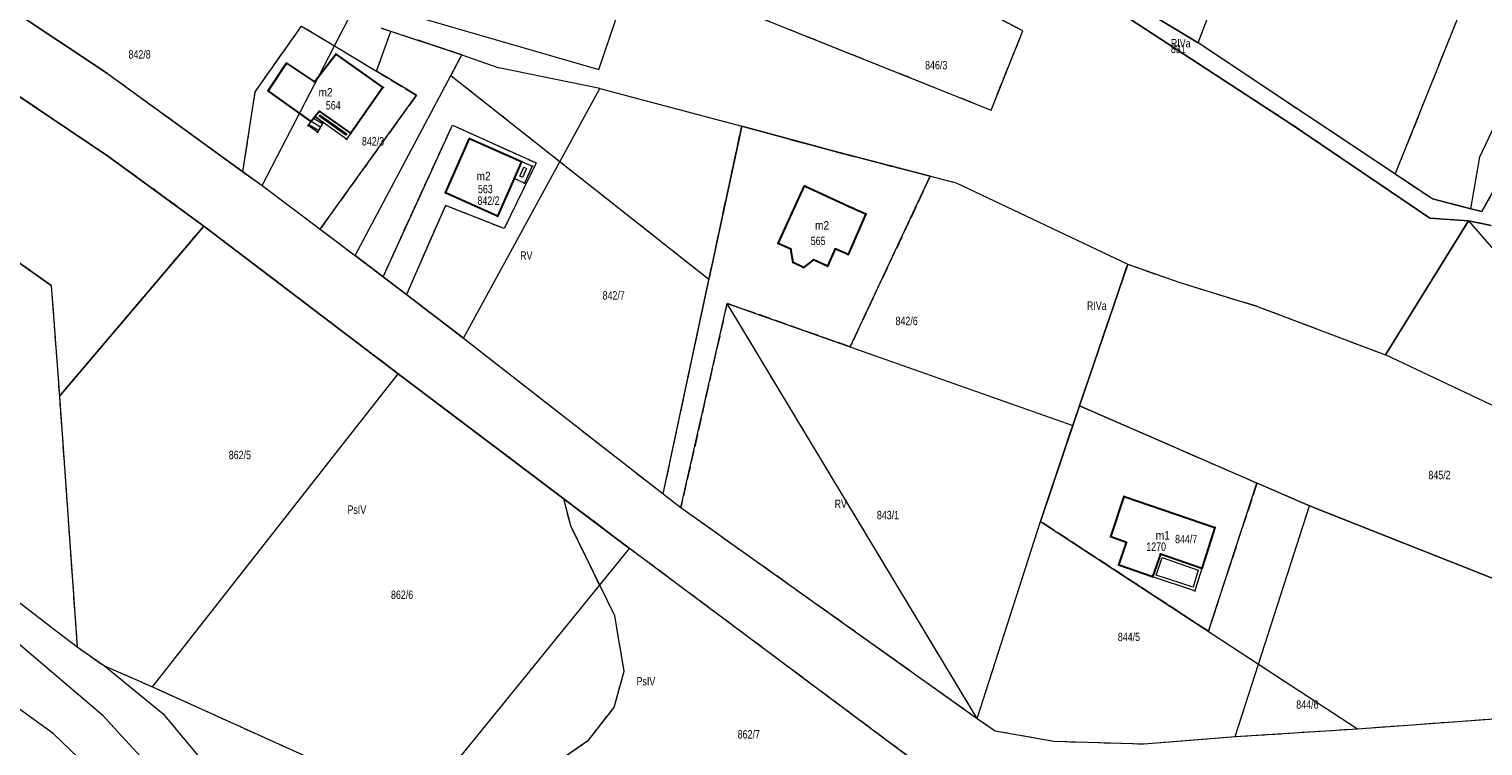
# Model space of a CAD drawing. Header units: metres. Extents: x 7498273 to 7499989, y 5499795 to 5500810.
# Tile 32 of 40: x 7499281 to 7499541, y 5500223 to 5500351. Entities that reach past the tile are written whole.
import ezdxf

# ---------------------------------------------------------------- set-up
doc = ezdxf.new("R2010")
doc.units = ezdxf.units.M
doc.header["$MEASUREMENT"] = 0
doc.linetypes.add('2.25_0.75', pattern=[3, 2.25, -0.75])
doc.layers.get('0').update_dxf_attribs({"color": 2})
for name, color, linetype, lineweight in [('209-oznaczenie konturu klasyfikacyjnego', 7, 'Continuous', 0), ('211-numer działki ewidencyjnej', 7, 'Continuous', 0), ('217-kontur klasyfikacyjny', 7, 'Continuous', 0), ('218-kontur użytku gruntowego', 7, 'Continuous', 0), ('219-działka ewidencyjna', 7, 'Continuous', 0), ('312-budynek ewidencyjny', 7, 'Continuous', 0), ('312-oznaczenie budynku ewidencyjnego', 7, 'Continuous', 0), ('312-oznaczenie budynku ewidencyjnego-Atr117', 7, 'Continuous', 0), ('352-schody', 7, 'Continuous', 0), ('Punkt budynku', 7, 'Continuous', 0), ('taras', 7, 'Continuous', 0), ('wiatrołap', 7, 'Continuous', 0)]:
    doc.layers.add(name, color=color, linetype=linetype, lineweight=lineweight)
doc.styles.get("Standard").update_dxf_attribs({"font": 'Working1250.shx', "width": 0.75})

# ---------------------------------------------------------------- blocks, each defined once
blk = doc.blocks.new('PUNKTBUD')
at = {"color": 0}
blk.add_circle((0, 0), 0.09, dxfattribs=at)

msp = doc.modelspace()

# ---------------------------------------------------------------- linework, layer by layer
at = {"layer": '217-kontur klasyfikacyjny', "color": 3, "linetype": '2.25_0.75', "lineweight": 13, "flags": 128}
for points in [[(7499458.6, 5500350.63), (7499417.66, 5500372.13)], [(7499259.58, 5500366.67), (7499295.09, 5500343.03)], [(7499208.57, 5500359.47), (7499285.04, 5500305.16)], [(7499525.14, 5500325.03), (7499538.87, 5500359.33)], [(7499397.37, 5500358.71), (7499452.93, 5500336.49)], [(7499489.91, 5500348.52), (7499474.21, 5500358.01)], [(7499506.72, 5500333.87), (7499473.66, 5500355.38)], [(7499321.5, 5500339.77), (7499329.78, 5500351.5)], [(7499329.78, 5500351.5), (7499335.63, 5500347.98)], [(7499295.11, 5500328.33), (7499261.58, 5500350.82)], [(7499343.16, 5500343.43), (7499345.71, 5500350.55)], [(7499345.71, 5500350.55), (7499344.06, 5500351.09)], [(7499358.4, 5500346.36), (7499345.71, 5500350.55)], [(7499452.93, 5500336.49), (7499458.6, 5500350.63)], [(7499335.63, 5500347.98), (7499343.16, 5500343.43)], [(7499356.41, 5500342.63), (7499358.4, 5500346.36)], [(7499525.14, 5500325.03), (7499489.91, 5500348.52)], [(7499295.09, 5500343.03), (7499319.28, 5500325.48)], [(7499343.16, 5500343.43), (7499350.27, 5500339.15)], [(7499402.54, 5500306.22), (7499356.41, 5500342.63)], [(7499319.28, 5500325.48), (7499321.5, 5500339.77)], [(7499350.27, 5500339.15), (7499333.07, 5500315.22)], [(7499551.56, 5500338.06), (7499540.6, 5500318.38)], [(7499344.32, 5500306.71), (7499356.71, 5500333.8)], [(7499356.71, 5500333.8), (7499371.68, 5500327.04)], [(7499402.54, 5500306.22), (7499408.39, 5500333.62)], [(7499408.39, 5500333.62), (7499420.71, 5500330.27)], [(7499531.32, 5500317.16), (7499506.72, 5500333.87)], [(7499312.31, 5500315.76), (7499295.11, 5500328.33)], [(7499420.71, 5500330.27), (7499424.4, 5500329.27)], [(7499424.4, 5500329.27), (7499442.08, 5500324.67)], [(7499371.68, 5500327.04), (7499365.95, 5500315.31)], [(7499442.08, 5500324.67), (7499427.76, 5500294.2)], [(7499531.78, 5500320.61), (7499525.14, 5500325.03)], [(7499538.62, 5500318.88), (7499531.78, 5500320.61)], [(7499355.47, 5500319.45), (7499348.49, 5500303.53)], [(7499365.95, 5500315.31), (7499355.47, 5500319.45)], [(7499540.6, 5500318.38), (7499538.62, 5500318.88)], [(7499286.51, 5500285.37), (7499312.31, 5500315.76)], [(7499347, 5500289.39), (7499312.31, 5500315.76)], [(7499333.07, 5500315.22), (7499339.32, 5500310.52)], [(7499538.24, 5500316.71), (7499531.32, 5500317.16)], [(7499533.3, 5500308.74), (7499538.24, 5500316.71)], [(7499542.28, 5500315.9), (7499538.24, 5500316.71)], [(7499339.32, 5500310.52), (7499344.32, 5500306.71)], [(7499468.74, 5500283.69), (7499477.36, 5500308.96)], [(7499477.36, 5500308.96), (7499486.65, 5500305.68)], [(7499523.41, 5500292.76), (7499533.3, 5500308.74)], [(7499285.04, 5500305.16), (7499286.51, 5500285.37)], [(7499394.37, 5500267.95), (7499402.54, 5500306.22)], [(7499486.65, 5500305.68), (7499500.32, 5500301.49)], [(7499348.49, 5500303.53), (7499358.68, 5500295.76)], [(7499405.78, 5500301.97), (7499397.53, 5500265.51)], [(7499450.45, 5500227.85), (7499405.78, 5500301.97)], [(7499427.76, 5500294.2), (7499405.78, 5500301.97)], [(7499500.32, 5500301.49), (7499523.41, 5500292.76)], [(7499358.68, 5500295.76), (7499394.37, 5500267.95)], [(7499376.59, 5500267.07), (7499347, 5500289.39)], [(7499286.51, 5500285.37), (7499289.68, 5500240.61)], [(7499467.53, 5500280.14), (7499468.74, 5500283.69)], [(7499468.74, 5500283.69), (7499500.43, 5500269.87)], [(7499461.77, 5500263.01), (7499467.53, 5500280.14)], [(7499500.43, 5500269.87), (7499491.75, 5500243.41)], [(7499509.82, 5500265.78), (7499500.43, 5500269.87)], [(7499377.84, 5500262.22), (7499376.59, 5500267.07)], [(7499388.36, 5500258.19), (7499376.59, 5500267.07)], [(7499551.8, 5500249.17), (7499509.82, 5500265.78)], [(7499397.53, 5500265.51), (7499450.45, 5500227.85)], [(7499385.71, 5500246.15), (7499377.84, 5500262.22)], [(7499491.75, 5500243.41), (7499461.77, 5500263.01)], [(7499441, 5500218.92), (7499388.36, 5500258.19)], [(7499387.42, 5500236.27), (7499385.71, 5500246.15)], [(7499289.68, 5500240.61), (7499294.55, 5500237.23)], [(7499294.55, 5500237.23), (7499303.11, 5500233.48)], [(7499385.58, 5500229.81), (7499387.42, 5500236.27)], [(7499303.11, 5500233.48), (7499350.77, 5500211.94)], [(7499381.1, 5500224.01), (7499385.58, 5500229.81)], [(7499518.38, 5500226), (7499571.25, 5500229.86)], [(7499450.45, 5500227.85), (7499453.66, 5500225.64)], [(7499453.66, 5500225.64), (7499464.14, 5500223.76)], [(7499480.25, 5500223.29), (7499496.51, 5500224.58)], [(7499496.51, 5500224.58), (7499518.38, 5500226)], [(7499373.19, 5500218.55), (7499381.1, 5500224.01)], [(7499464.14, 5500223.76), (7499480.25, 5500223.29)]]:
    msp.add_lwpolyline(points, dxfattribs=at)
at = {"layer": '218-kontur użytku gruntowego', "color": 3, "linetype": 'Continuous', "lineweight": 13, "flags": 128}
for points in [[(7499458.6, 5500350.63), (7499417.66, 5500372.13)], [(7499259.58, 5500366.67), (7499295.09, 5500343.03)], [(7499208.57, 5500359.47), (7499285.04, 5500305.16)], [(7499525.14, 5500325.03), (7499538.87, 5500359.33)], [(7499397.37, 5500358.71), (7499452.93, 5500336.49)], [(7499489.91, 5500348.52), (7499474.21, 5500358.01)], [(7499506.72, 5500333.87), (7499473.66, 5500355.38)], [(7499321.5, 5500339.77), (7499329.78, 5500351.5)], [(7499329.78, 5500351.5), (7499335.63, 5500347.98)], [(7499295.11, 5500328.33), (7499261.58, 5500350.82)], [(7499343.16, 5500343.43), (7499345.71, 5500350.55)], [(7499345.71, 5500350.55), (7499344.06, 5500351.09)], [(7499358.4, 5500346.36), (7499345.71, 5500350.55)], [(7499452.93, 5500336.49), (7499458.6, 5500350.63)], [(7499335.63, 5500347.98), (7499343.16, 5500343.43)], [(7499356.41, 5500342.63), (7499358.4, 5500346.36)], [(7499525.14, 5500325.03), (7499489.91, 5500348.52)], [(7499295.09, 5500343.03), (7499319.28, 5500325.48)], [(7499350.27, 5500339.15), (7499343.16, 5500343.43)], [(7499402.54, 5500306.22), (7499356.41, 5500342.63)], [(7499319.28, 5500325.48), (7499321.5, 5500339.77)], [(7499333.07, 5500315.22), (7499350.27, 5500339.15)], [(7499551.56, 5500338.06), (7499540.6, 5500318.38)], [(7499344.32, 5500306.71), (7499356.71, 5500333.8)], [(7499356.71, 5500333.8), (7499371.68, 5500327.04)], [(7499408.39, 5500333.62), (7499402.54, 5500306.22)], [(7499420.71, 5500330.27), (7499408.39, 5500333.62)], [(7499531.32, 5500317.16), (7499506.72, 5500333.87)], [(7499312.31, 5500315.76), (7499295.11, 5500328.33)], [(7499424.4, 5500329.27), (7499420.71, 5500330.27)], [(7499442.08, 5500324.67), (7499424.4, 5500329.27)], [(7499319.28, 5500325.48), (7499322.7, 5500323)], [(7499371.68, 5500327.04), (7499365.95, 5500315.31)], [(7499322.7, 5500323), (7499333.07, 5500315.22)], [(7499427.76, 5500294.2), (7499442.08, 5500324.67)], [(7499531.78, 5500320.61), (7499525.14, 5500325.03)], [(7499538.62, 5500318.88), (7499531.78, 5500320.61)], [(7499355.47, 5500319.45), (7499348.49, 5500303.53)], [(7499365.95, 5500315.31), (7499355.47, 5500319.45)], [(7499540.6, 5500318.38), (7499538.62, 5500318.88)], [(7499312.31, 5500315.76), (7499286.51, 5500285.37)], [(7499347, 5500289.39), (7499312.31, 5500315.76)], [(7499333.07, 5500315.22), (7499339.32, 5500310.52)], [(7499538.24, 5500316.71), (7499531.32, 5500317.16)], [(7499533.3, 5500308.74), (7499538.24, 5500316.71)], [(7499542.28, 5500315.9), (7499538.24, 5500316.71)], [(7499339.32, 5500310.52), (7499344.32, 5500306.71)], [(7499468.74, 5500283.69), (7499477.36, 5500308.96)], [(7499477.36, 5500308.96), (7499486.65, 5500305.68)], [(7499523.41, 5500292.76), (7499533.3, 5500308.74)], [(7499285.04, 5500305.16), (7499286.51, 5500285.37)], [(7499344.32, 5500306.71), (7499348.49, 5500303.53)], [(7499394.37, 5500267.95), (7499402.54, 5500306.22)], [(7499486.65, 5500305.68), (7499500.32, 5500301.49)], [(7499348.49, 5500303.53), (7499358.68, 5500295.76)], [(7499397.53, 5500265.51), (7499405.78, 5500301.97)], [(7499405.78, 5500301.97), (7499427.76, 5500294.2)], [(7499450.45, 5500227.85), (7499405.78, 5500301.97)], [(7499500.32, 5500301.49), (7499523.41, 5500292.76)], [(7499358.68, 5500295.76), (7499394.37, 5500267.95)], [(7499376.59, 5500267.07), (7499347, 5500289.39)], [(7499286.51, 5500285.37), (7499289.68, 5500240.61)], [(7499468.74, 5500283.69), (7499467.53, 5500280.14)], [(7499500.43, 5500269.87), (7499468.74, 5500283.69)], [(7499467.53, 5500280.14), (7499461.77, 5500263.01)], [(7499491.75, 5500243.41), (7499500.43, 5500269.87)], [(7499509.82, 5500265.78), (7499500.43, 5500269.87)], [(7499377.84, 5500262.22), (7499376.59, 5500267.07)], [(7499388.36, 5500258.19), (7499376.59, 5500267.07)], [(7499394.37, 5500267.95), (7499397.53, 5500265.51)], [(7499551.8, 5500249.17), (7499509.82, 5500265.78)], [(7499397.53, 5500265.51), (7499450.45, 5500227.85)], [(7499385.71, 5500246.15), (7499377.84, 5500262.22)], [(7499461.77, 5500263.01), (7499491.75, 5500243.41)], [(7499441, 5500218.92), (7499388.36, 5500258.19)], [(7499387.42, 5500236.27), (7499385.71, 5500246.15)], [(7499294.34, 5500228.32), (7499275.8, 5500243.99)], [(7499289.68, 5500240.61), (7499294.55, 5500237.23)], [(7499294.55, 5500237.23), (7499303.11, 5500233.48)], [(7499385.58, 5500229.81), (7499387.42, 5500236.27)], [(7499285.41, 5500225.16), (7499274.61, 5500232.89)], [(7499303.11, 5500233.48), (7499350.77, 5500211.94)], [(7499381.1, 5500224.01), (7499385.58, 5500229.81)], [(7499518.38, 5500226), (7499571.25, 5500229.86)], [(7499324.4, 5500195.55), (7499294.34, 5500228.32)], [(7499450.45, 5500227.85), (7499453.66, 5500225.64)], [(7499301.97, 5500209.24), (7499285.41, 5500225.16)], [(7499453.66, 5500225.64), (7499464.14, 5500223.76)], [(7499480.25, 5500223.29), (7499496.51, 5500224.58)], [(7499496.51, 5500224.58), (7499518.38, 5500226)], [(7499373.19, 5500218.55), (7499381.1, 5500224.01)], [(7499464.14, 5500223.76), (7499480.25, 5500223.29)]]:
    msp.add_lwpolyline(points, dxfattribs=at)
at = {"layer": '219-działka ewidencyjna', "color": 3, "linetype": 'Continuous', "lineweight": 13, "flags": 128}
for points in [[(7499382.89, 5500343.71), (7499400.41, 5500395.43)], [(7499489.91, 5500348.52), (7499500.4, 5500376.17)], [(7499295.09, 5500343.03), (7499259.58, 5500366.67)], [(7499285.04, 5500305.16), (7499208.57, 5500359.47)], [(7499474.21, 5500358.01), (7499489.91, 5500348.52)], [(7499345.42, 5500354.59), (7499382.89, 5500343.71)], [(7499473.66, 5500355.38), (7499506.72, 5500333.87)], [(7499322.7, 5500323), (7499338.12, 5500352.79)], [(7499261.58, 5500350.82), (7499295.11, 5500328.33)], [(7499344.06, 5500351.09), (7499358.4, 5500346.36)], [(7499339.32, 5500310.52), (7499358.4, 5500346.36)], [(7499358.4, 5500346.36), (7499365.03, 5500344.04)], [(7499531.78, 5500320.61), (7499489.91, 5500348.52)], [(7499383.04, 5500340.33), (7499365.03, 5500344.04)], [(7499295.09, 5500343.03), (7499322.7, 5500323)], [(7499358.68, 5500295.76), (7499383.04, 5500340.33)], [(7499383.04, 5500340.33), (7499408.39, 5500333.62)], [(7499540.23, 5500328.12), (7499546.3, 5500340.91)], [(7499540.6, 5500318.38), (7499551.56, 5500338.06)], [(7499394.37, 5500267.95), (7499408.39, 5500333.62)], [(7499408.39, 5500333.62), (7499424.4, 5500329.27)], [(7499506.72, 5500333.87), (7499531.32, 5500317.16)], [(7499295.11, 5500328.33), (7499312.31, 5500315.76)], [(7499424.4, 5500329.27), (7499446.67, 5500323.48)], [(7499538.62, 5500318.88), (7499540.23, 5500328.12)], [(7499322.7, 5500323), (7499339.32, 5500310.52)], [(7499446.67, 5500323.48), (7499477.36, 5500308.96)], [(7499531.78, 5500320.61), (7499538.62, 5500318.88)], [(7499538.62, 5500318.88), (7499540.6, 5500318.38)], [(7499286.51, 5500285.37), (7499312.31, 5500315.76)], [(7499312.31, 5500315.76), (7499347, 5500289.39)], [(7499538.24, 5500316.71), (7499523.41, 5500292.76)], [(7499531.32, 5500317.16), (7499538.24, 5500316.71)], [(7499538.24, 5500316.71), (7499564.26, 5500286.9)], [(7499538.24, 5500316.71), (7499542.28, 5500315.9)], [(7499358.68, 5500295.76), (7499339.32, 5500310.52)], [(7499477.36, 5500308.96), (7499468.74, 5500283.69)], [(7499477.36, 5500308.96), (7499486.65, 5500305.68)], [(7499285.04, 5500305.16), (7499286.51, 5500285.37)], [(7499486.65, 5500305.68), (7499500.32, 5500301.49)], [(7499397.53, 5500265.51), (7499405.78, 5500301.97)], [(7499405.78, 5500301.97), (7499467.53, 5500280.14)], [(7499500.32, 5500301.49), (7499523.41, 5500292.76)], [(7499358.68, 5500295.76), (7499394.37, 5500267.95)], [(7499575.27, 5500268.23), (7499523.41, 5500292.76)], [(7499303.11, 5500233.48), (7499347, 5500289.39)], [(7499347, 5500289.39), (7499388.36, 5500258.19)], [(7499286.51, 5500285.37), (7499289.68, 5500240.61)], [(7499467.53, 5500280.14), (7499468.74, 5500283.69)], [(7499468.74, 5500283.69), (7499509.82, 5500265.78)], [(7499461.77, 5500263.01), (7499467.53, 5500280.14)], [(7499394.37, 5500267.95), (7499397.53, 5500265.51)], [(7499500.71, 5500237.55), (7499509.82, 5500265.78)], [(7499509.82, 5500265.78), (7499551.8, 5500249.17)], [(7499397.53, 5500265.51), (7499450.45, 5500227.85)], [(7499450.45, 5500227.85), (7499461.77, 5500263.01)], [(7499461.77, 5500263.01), (7499500.71, 5500237.55)], [(7499350.77, 5500211.94), (7499388.36, 5500258.19)], [(7499441, 5500218.92), (7499388.36, 5500258.19)], [(7499275.99, 5500251.14), (7499284.91, 5500244.23)], [(7499284.91, 5500244.23), (7499289.68, 5500240.61)], [(7499289.68, 5500240.61), (7499294.55, 5500237.23)], [(7499294.55, 5500237.23), (7499305.06, 5500228.64)], [(7499294.55, 5500237.23), (7499303.11, 5500233.48)], [(7499496.51, 5500224.58), (7499500.71, 5500237.55)], [(7499500.71, 5500237.55), (7499518.38, 5500226)], [(7499303.11, 5500233.48), (7499350.77, 5500211.94)], [(7499518.38, 5500226), (7499571.25, 5500229.86)], [(7499305.06, 5500228.64), (7499322.55, 5500207.66)], [(7499450.45, 5500227.85), (7499453.66, 5500225.64)], [(7499453.66, 5500225.64), (7499464.14, 5500223.76)], [(7499480.25, 5500223.29), (7499496.51, 5500224.58)], [(7499496.51, 5500224.58), (7499518.38, 5500226)], [(7499464.14, 5500223.76), (7499480.25, 5500223.29)]]:
    msp.add_lwpolyline(points, dxfattribs=at)
at = {"layer": '312-budynek ewidencyjny', "color": 7, "linetype": 'Continuous', "lineweight": 30, "flags": 128}
for points in [[(7499332.06, 5500341.55), (7499335.91, 5500346.48)], [(7499335.91, 5500346.48), (7499344.31, 5500340.53)], [(7499323.78, 5500339.93), (7499327.06, 5500344.87)], [(7499327.06, 5500344.87), (7499332.06, 5500341.55)], [(7499331.48, 5500334.46), (7499323.78, 5500339.93)], [(7499344.31, 5500340.53), (7499338.54, 5500332.35)], [(7499332.96, 5500336.29), (7499332.18, 5500335.32)], [(7499338.54, 5500332.35), (7499332.96, 5500336.29)], [(7499332.18, 5500335.32), (7499331.48, 5500334.46)], [(7499355.49, 5500321.69), (7499359.77, 5500331.4)], [(7499359.77, 5500331.4), (7499369.08, 5500327.28)], [(7499369.08, 5500327.28), (7499367.76, 5500324.28)], [(7499367.76, 5500324.28), (7499364.77, 5500317.52)], [(7499414.9, 5500312.66), (7499419.62, 5500322.93)], [(7499419.62, 5500322.93), (7499428.24, 5500318.97)], [(7499364.77, 5500317.52), (7499355.49, 5500321.69)], [(7499430.58, 5500317.95), (7499427.41, 5500310.67)], [(7499428.24, 5500318.97), (7499430.58, 5500317.95)], [(7499417.17, 5500311.62), (7499414.9, 5500312.66)], [(7499417.56, 5500309.24), (7499417.17, 5500311.62)], [(7499425.07, 5500311.69), (7499423.71, 5500308.61)], [(7499427.41, 5500310.67), (7499425.07, 5500311.69)], [(7499419.4, 5500308.36), (7499417.56, 5500309.24)], [(7499421.21, 5500309.76), (7499419.4, 5500308.36)], [(7499423.71, 5500308.61), (7499421.21, 5500309.76)], [(7499474.32, 5500260.29), (7499476.7, 5500267.48)], [(7499476.7, 5500267.48), (7499492.89, 5500261.94)], [(7499492.89, 5500261.94), (7499490.57, 5500254.62)], [(7499477.15, 5500259.28), (7499474.32, 5500260.29)], [(7499475.74, 5500255.22), (7499477.15, 5500259.28)], [(7499483.21, 5500257.2), (7499481.77, 5500253.1)], [(7499490.57, 5500254.62), (7499483.21, 5500257.2)], [(7499481.77, 5500253.1), (7499475.74, 5500255.22)]]:
    msp.add_lwpolyline(points, dxfattribs=at)
at = {"layer": '352-schody', "color": 7, "linetype": 'Continuous', "lineweight": 13, "flags": 128}
msp.add_lwpolyline([(7499330.93, 5500333.72), (7499331.48, 5500334.46), (7499332.18, 5500335.32), (7499333.64, 5500334.28), (7499332.62, 5500332.54), (7499330.93, 5500333.72)], close=True, dxfattribs=at)
msp.add_lwpolyline([(7499330.93, 5500333.72), (7499331.48, 5500334.46), (7499332.18, 5500335.32), (7499333.64, 5500334.28), (7499332.62, 5500332.54), (7499330.93, 5500333.72)], close=True, dxfattribs=at)
for points in [[(7499332.797, 5500332.842), (7499331.042, 5500333.871)], [(7499333.151, 5500333.446), (7499331.462, 5500334.436)], [(7499333.505, 5500334.05), (7499331.908, 5500334.986)]]:
    msp.add_lwpolyline(points, dxfattribs=at)
at = {"layer": 'taras', "lineweight": 13}
for p, q in [((7499332.18, 5500335.32), (7499332.96, 5500336.29)), ((7499332.96, 5500336.29), (7499338.54, 5500332.35)), ((7499333.64, 5500334.28), (7499332.18, 5500335.32)), ((7499332.902, 5500335.42), (7499333.055, 5500335.611)), ((7499333.93, 5500334.687), (7499332.902, 5500335.42)), ((7499333.055, 5500335.611), (7499337.842, 5500332.23)), ((7499337.81, 5500331.32), (7499333.64, 5500334.28)), ((7499337.691, 5500332.017), (7499333.93, 5500334.687)), ((7499337.842, 5500332.23), (7499337.691, 5500332.017)), ((7499338.54, 5500332.35), (7499337.81, 5500331.32)), ((7499481.77, 5500253.1), (7499483.21, 5500257.2)), ((7499482.411, 5500253.417), (7499483.516, 5500256.563)), ((7499483.21, 5500257.2), (7499490.57, 5500254.62)), ((7499483.516, 5500256.563), (7499489.95, 5500254.307)), ((7499489.34, 5500250.63), (7499481.77, 5500253.1)), ((7499489.012, 5500251.263), (7499482.411, 5500253.417)), ((7499489.95, 5500254.307), (7499489.012, 5500251.263)), ((7499490.57, 5500254.62), (7499489.34, 5500250.63))]:
    msp.add_line(p, q, dxfattribs=at)
at = {"layer": 'wiatrołap', "lineweight": 13}
for p, q in [((7499367.76, 5500324.28), (7499369.08, 5500327.28)), ((7499368.747, 5500324.661), (7499369.465, 5500326.292)), ((7499369.08, 5500327.28), (7499370.97, 5500326.45)), ((7499369.971, 5500326.07), (7499369.227, 5500324.447)), ((7499369.465, 5500326.292), (7499369.971, 5500326.07)), ((7499370.97, 5500326.45), (7499369.6, 5500323.46)), ((7499369.6, 5500323.46), (7499367.76, 5500324.28)), ((7499369.227, 5500324.447), (7499368.747, 5500324.661))]:
    msp.add_line(p, q, dxfattribs=at)

# ---------------------------------------------------------------- block references
at = {"layer": 'Punkt budynku', "color": 5, "linetype": 'Continuous', "lineweight": 13}
for p in [(7499335.91, 5500346.48), (7499327.06, 5500344.87), (7499332.06, 5500341.55), (7499323.78, 5500339.93), (7499344.31, 5500340.53), (7499332.96, 5500336.29), (7499330.93, 5500333.72), (7499331.48, 5500334.46), (7499332.18, 5500335.32), (7499333.64, 5500334.28), (7499332.62, 5500332.54), (7499337.81, 5500331.32), (7499338.54, 5500332.35), (7499359.77, 5500331.4), (7499369.08, 5500327.28), (7499370.97, 5500326.45), (7499367.76, 5500324.28), (7499369.6, 5500323.46), (7499419.62, 5500322.93), (7499355.49, 5500321.69), (7499428.24, 5500318.97), (7499430.58, 5500317.95), (7499364.77, 5500317.52), (7499414.9, 5500312.66), (7499417.17, 5500311.62), (7499425.07, 5500311.69), (7499427.41, 5500310.67), (7499417.56, 5500309.24), (7499419.4, 5500308.36), (7499421.21, 5500309.76), (7499423.71, 5500308.61), (7499476.7, 5500267.48), (7499492.89, 5500261.94), (7499474.32, 5500260.29), (7499477.15, 5500259.28), (7499483.21, 5500257.2), (7499475.74, 5500255.22), (7499481.77, 5500253.1), (7499490.57, 5500254.62), (7499489.34, 5500250.63)]:
    msp.add_blockref('PUNKTBUD', p, dxfattribs=at)

# ---------------------------------------------------------------- texts
at = {"layer": '209-oznaczenie konturu klasyfikacyjnego', "color": 3, "linetype": 'Continuous', "lineweight": 13, "char_height": 1.5, "attachment_point": 7, "line_spacing_factor": 0.6}
for s, insert in [('\\H1x;\\W0.79;RIVa', (7499485.05, 5500347.66)), ('\\H1x;\\W0.79;RV', (7499368.81, 5500309.75)), ('\\H1x;\\W0.79;RIVa', (7499470.06, 5500300.78)), ('\\H1x;\\W0.79;PsIV', (7499337.97, 5500264.35)), ('\\H1x;\\W0.79;RV', (7499424.99, 5500265.41)), ('\\H1x;\\W0.79;PsIV', (7499389.6, 5500233.71))]:
    msp.add_mtext(s, dxfattribs=dict(at, insert=insert))
at = {"layer": '211-numer działki ewidencyjnej', "color": 3, "linetype": 'Continuous', "lineweight": 13, "char_height": 1.5, "line_spacing_factor": 0.6}
for s, insert, attachment_point in [('\\H1x;\\W0.79;842/8', (7499298.85, 5500347.18), 1), ('\\H1x;\\W0.79;831', (7499485.05, 5500348.16), 1), ('\\H1x;\\W0.79;846/3', (7499441.15, 5500345.26), 1), ('\\H1x;\\W0.79;842/3', (7499340.55, 5500331.66), 1), ('\\H1x;\\W0.79;842/2', (7499361.18, 5500321.06), 1), ('\\H1x;\\W0.79;842/7', (7499383.54, 5500304.14), 1), ('\\H1x;\\W0.79;842/6', (7499435.87, 5500299.57), 1), ('\\H1x;\\W0.79;862/5', (7499316.76, 5500274.12), 7), ('\\H1x;\\W0.79;845/2', (7499531.06, 5500272.06), 1), ('\\H1x;\\W0.79;843/1', (7499432.53, 5500264.91), 1), ('\\H1x;\\W0.79;844/7', (7499485.8, 5500260.62), 1), ('\\H1x;\\W0.79;862/6', (7499345.74, 5500250.67), 1), ('\\H1x;\\W0.79;844/5', (7499475.58, 5500243.15), 1), ('\\H1x;\\W0.79;844/6', (7499507.45, 5500231.07), 1), ('\\H1x;\\W0.79;862/7', (7499407.67, 5500225.75), 1)]:
    msp.add_mtext(s, dxfattribs=dict(at, insert=insert, attachment_point=attachment_point))
at = {"layer": '312-oznaczenie budynku ewidencyjnego', "color": 7, "linetype": 'Continuous', "lineweight": 13, "char_height": 1.5, "attachment_point": 1, "line_spacing_factor": 0.6}
for s, insert in [('\\H1x;\\W0.79;564', (7499334.1, 5500338.09)), ('\\H1x;\\W0.79;563', (7499361.27, 5500323.13)), ('\\H1x;\\W0.79;565', (7499420.72, 5500313.88)), ('\\H1x;\\W0.79;1270', (7499480.66, 5500259.26))]:
    msp.add_mtext(s, dxfattribs=dict(at, insert=insert))
at = {"layer": '312-oznaczenie budynku ewidencyjnego-Atr117', "color": 7, "char_height": 1.5, "attachment_point": 8, "line_spacing_factor": 0.6}
for s, insert in [('\\H1x;\\W0.9;m2', (7499334.05, 5500338.92)), ('\\H1x;\\W0.9;m2', (7499362.29, 5500323.96)), ('\\H1x;\\W0.9;m2', (7499422.74, 5500315.15)), ('\\H1x;\\W0.9;m1', (7499483.61, 5500259.79))]:
    msp.add_mtext(s, dxfattribs=dict(at, insert=insert))

doc.saveas('drawing.dxf')
